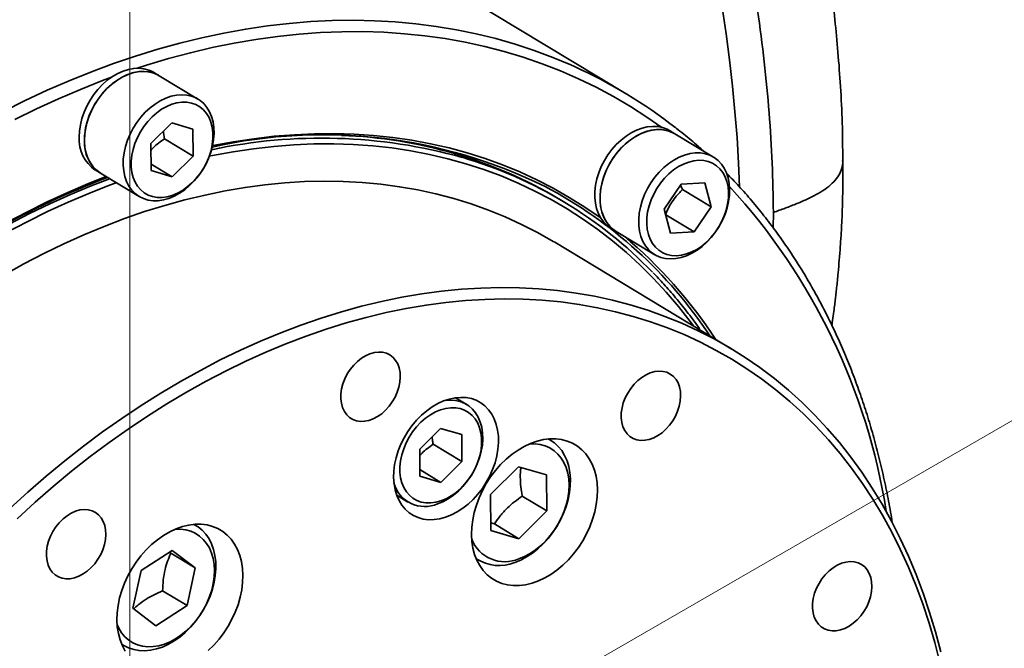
# Model space of a CAD drawing. Header units: millimetres. Extents: x -10540 to 6039, y -7467 to 6433.
# Tile 173 of 177: x 5888.1 to 5901.59, y -6881.56 to -6872.94. Entities that reach past the tile are written whole.
import ezdxf

# ---------------------------------------------------------------- set-up
doc = ezdxf.new("R2010")
doc.units = ezdxf.units.MM
doc.header["$LTSCALE"] = 8
doc.layers.add('1轮廓实线层', color=7, linetype='Continuous', lineweight=18)

msp = doc.modelspace()

# ---------------------------------------------------------------- linework, layer by layer
at = {"color": 7, "linetype": 'Continuous', "lineweight": 35}
for p, q in [((5896.409, -6873.955), (5892.798, -6871.779)), ((5890.011, -6873.708), (5889.938, -6873.664)), ((5890.541, -6874.028), (5890.011, -6873.708)), ((5889.897, -6874.639), (5890.184, -6874.354)), ((5890.184, -6874.354), (5890.472, -6874.439)), ((5890.472, -6874.439), (5890.474, -6874.809)), ((5897.074, -6874.505), (5897.002, -6874.461)), ((5890.082, -6874.572), (5890.474, -6874.809)), ((5897.605, -6874.824), (5897.074, -6874.505)), ((5889.899, -6875.009), (5889.897, -6874.639)), ((5890.474, -6874.809), (5890.188, -6875.094)), ((5889.133, -6875), (5889.205, -6875.044)), ((5889.899, -6874.92), (5890.188, -6875.094)), ((5890.188, -6875.094), (5889.899, -6875.009)), ((5889.205, -6875.044), (5889.736, -6875.364)), ((5896.928, -6875.537), (5897.162, -6875.194)), ((5897.178, -6875.268), (5897.153, -6875.206)), ((5897.162, -6875.194), (5897.483, -6875.178)), ((5897.178, -6875.268), (5897.57, -6875.505)), ((5897.483, -6875.178), (5897.57, -6875.505)), ((5895.562, -6875.441), (5895.49, -6875.398)), ((5897.016, -6875.864), (5896.928, -6875.537)), ((5897.57, -6875.505), (5897.337, -6875.848)), ((5896.949, -6875.614), (5897.337, -6875.848)), ((5898.424, -6875.583), (5898.421, -6875.793)), ((5896.197, -6875.797), (5896.269, -6875.841)), ((5896.269, -6875.841), (5896.8, -6876.161)), ((5897.337, -6875.848), (5897.016, -6875.864)), ((5897.847, -6877.449), (5895.428, -6875.991)), ((5894.223, -6878.215), (5894.068, -6878.122)), ((5893.579, -6878.826), (5893.865, -6878.541)), ((5893.865, -6878.541), (5894.154, -6878.626)), ((5894.154, -6878.626), (5894.156, -6878.996)), ((5893.763, -6878.759), (5894.156, -6878.996)), ((5895.372, -6878.703), (5895.345, -6878.686)), ((5893.581, -6879.196), (5893.579, -6878.826)), ((5894.156, -6878.996), (5893.869, -6879.281)), ((5894.55, -6879.447), (5894.932, -6879.067)), ((5894.932, -6879.067), (5895.317, -6879.18)), ((5893.58, -6879.107), (5893.869, -6879.281)), ((5893.869, -6879.281), (5893.581, -6879.196)), ((5895.317, -6879.18), (5895.319, -6879.673)), ((5893.263, -6879.458), (5893.418, -6879.551)), ((5894.552, -6879.94), (5894.55, -6879.447)), ((5894.984, -6879.471), (5895.319, -6879.673)), ((5895.319, -6879.673), (5894.937, -6880.053)), ((5890.515, -6879.873), (5890.487, -6879.857)), ((5894.552, -6879.834), (5894.602, -6879.851)), ((5894.602, -6879.851), (5894.937, -6880.053)), ((5894.937, -6880.053), (5894.552, -6879.94)), ((5889.762, -6880.491), (5890.189, -6880.214)), ((5890.168, -6880.252), (5890.151, -6880.239)), ((5890.168, -6880.252), (5890.504, -6880.454)), ((5890.189, -6880.214), (5890.504, -6880.454)), ((5894.354, -6880.331), (5894.381, -6880.347)), ((5889.65, -6881.007), (5889.762, -6880.491)), ((5890.504, -6880.454), (5890.391, -6880.97)), ((5890.056, -6880.768), (5890.391, -6880.97)), ((5889.965, -6881.246), (5889.65, -6881.007)), ((5890.391, -6880.97), (5889.965, -6881.246)), ((5889.496, -6881.501), (5889.524, -6881.518))]:
    msp.add_line(p, q, dxfattribs=at)
at = {"color": 7, "linetype": 'Continuous', "lineweight": 35, "flags": 128}
for points in [[(5897.961, -6875.232), (5897.947, -6874.907), (5897.926, -6874.557), (5897.898, -6874.205), (5897.863, -6873.849), (5897.823, -6873.492), (5897.775, -6873.132), (5897.721, -6872.77)], [(5887.875, -6874.199), (5888.175, -6874.049), (5888.476, -6873.908), (5888.778, -6873.777), (5889.081, -6873.654), (5889.384, -6873.542), (5889.687, -6873.439), (5889.99, -6873.345), (5890.293, -6873.261), (5890.595, -6873.187), (5890.896, -6873.123), (5891.196, -6873.069), (5891.494, -6873.025), (5891.791, -6872.991), (5892.087, -6872.966), (5892.38, -6872.952), (5892.671, -6872.948), (5892.959, -6872.954), (5893.244, -6872.97), (5893.527, -6872.996), (5893.806, -6873.032), (5894.082, -6873.078), (5894.354, -6873.134), (5894.622, -6873.2), (5894.886, -6873.276), (5895.146, -6873.361), (5895.401, -6873.456), (5895.651, -6873.561), (5895.698, -6873.582)], [(5896.894, -6874.416), (5896.692, -6874.275), (5896.466, -6874.13), (5896.234, -6873.994), (5895.996, -6873.867), (5895.754, -6873.75), (5895.506, -6873.642), (5895.254, -6873.544), (5894.997, -6873.455), (5894.736, -6873.377), (5894.47, -6873.308), (5894.2, -6873.249), (5893.927, -6873.2), (5893.65, -6873.161), (5893.37, -6873.132), (5893.087, -6873.113), (5892.8, -6873.104), (5892.512, -6873.105), (5892.22, -6873.116), (5891.927, -6873.138), (5891.632, -6873.169), (5891.335, -6873.21), (5891.037, -6873.261), (5890.737, -6873.323), (5890.437, -6873.394), (5890.136, -6873.474), (5889.834, -6873.565), (5889.709, -6873.606)], [(5888.913, -6874.549), (5888.917, -6874.466), (5888.93, -6874.38), (5888.951, -6874.294), (5888.98, -6874.209), (5889.017, -6874.125), (5889.062, -6874.044), (5889.113, -6873.967), (5889.17, -6873.895), (5889.232, -6873.83), (5889.299, -6873.771), (5889.368, -6873.72), (5889.441, -6873.678), (5889.514, -6873.645), (5889.588, -6873.622), (5889.661, -6873.609), (5889.732, -6873.606), (5889.801, -6873.613), (5889.866, -6873.63), (5889.926, -6873.657), (5889.938, -6873.664)], [(5888.985, -6874.593), (5888.989, -6874.509), (5889.002, -6874.424), (5889.023, -6874.338), (5889.052, -6874.252), (5889.09, -6874.168), (5889.134, -6874.087), (5889.185, -6874.01), (5889.242, -6873.939), (5889.304, -6873.873), (5889.371, -6873.815), (5889.441, -6873.764), (5889.513, -6873.722), (5889.586, -6873.689), (5889.66, -6873.666), (5889.733, -6873.652), (5889.804, -6873.649), (5889.873, -6873.656), (5889.938, -6873.673), (5889.998, -6873.7), (5890.011, -6873.708)], [(5889.205, -6875.044), (5889.204, -6875.043), (5889.151, -6875.004), (5889.104, -6874.957), (5889.064, -6874.901), (5889.032, -6874.838), (5889.008, -6874.768), (5888.992, -6874.693), (5888.986, -6874.613), (5888.987, -6874.53), (5888.998, -6874.445), (5889.017, -6874.359), (5889.044, -6874.273), (5889.08, -6874.189), (5889.122, -6874.107), (5889.172, -6874.029), (5889.227, -6873.956), (5889.288, -6873.889), (5889.354, -6873.828), (5889.423, -6873.776), (5889.495, -6873.731), (5889.568, -6873.696), (5889.642, -6873.67), (5889.715, -6873.655), (5889.787, -6873.649), (5889.856, -6873.654), (5889.922, -6873.668), (5889.983, -6873.693), (5890.011, -6873.708)], [(5889.356, -6873.728), (5889.231, -6873.775), (5888.93, -6873.895), (5888.629, -6874.023), (5888.329, -6874.161), (5888.03, -6874.309)], [(5890.142, -6875.39), (5890.069, -6875.41), (5889.996, -6875.421), (5889.925, -6875.422), (5889.857, -6875.412), (5889.794, -6875.392), (5889.735, -6875.363), (5889.682, -6875.324), (5889.635, -6875.276), (5889.595, -6875.221), (5889.563, -6875.158), (5889.539, -6875.088), (5889.523, -6875.013), (5889.516, -6874.933), (5889.518, -6874.85), (5889.529, -6874.765), (5889.548, -6874.679), (5889.575, -6874.593), (5889.61, -6874.509), (5889.653, -6874.427), (5889.703, -6874.349), (5889.758, -6874.276), (5889.819, -6874.209), (5889.885, -6874.148), (5889.954, -6874.096), (5890.025, -6874.051), (5890.099, -6874.016), (5890.172, -6873.99), (5890.246, -6873.975), (5890.318, -6873.969), (5890.387, -6873.973), (5890.453, -6873.988), (5890.514, -6874.013), (5890.57, -6874.047), (5890.62, -6874.09), (5890.664, -6874.142), (5890.7, -6874.202), (5890.728, -6874.268), (5890.748, -6874.341), (5890.759, -6874.418), (5890.762, -6874.499), (5890.755, -6874.584), (5890.741, -6874.669), (5890.717, -6874.755), (5890.686, -6874.841), (5890.647, -6874.924), (5890.601, -6875.004), (5890.548, -6875.08), (5890.49, -6875.15), (5890.426, -6875.214), (5890.359, -6875.271), (5890.288, -6875.319), (5890.216, -6875.359), (5890.142, -6875.39)], [(5890.189, -6875.348), (5890.259, -6875.319), (5890.328, -6875.28), (5890.395, -6875.233), (5890.459, -6875.177), (5890.518, -6875.114), (5890.572, -6875.046), (5890.62, -6874.972), (5890.661, -6874.894), (5890.694, -6874.813), (5890.72, -6874.731), (5890.737, -6874.649), (5890.746, -6874.568), (5890.745, -6874.49), (5890.736, -6874.415), (5890.718, -6874.345), (5890.692, -6874.282), (5890.658, -6874.225), (5890.616, -6874.176), (5890.567, -6874.135), (5890.513, -6874.104), (5890.453, -6874.083), (5890.389, -6874.072), (5890.322, -6874.071), (5890.253, -6874.08), (5890.183, -6874.1), (5890.113, -6874.129), (5890.043, -6874.168), (5889.977, -6874.215), (5889.913, -6874.271), (5889.854, -6874.334), (5889.8, -6874.403), (5889.752, -6874.477), (5889.711, -6874.554), (5889.677, -6874.635), (5889.652, -6874.717), (5889.635, -6874.799), (5889.626, -6874.88), (5889.626, -6874.958), (5889.636, -6875.033), (5889.654, -6875.103), (5889.68, -6875.167), (5889.714, -6875.223), (5889.756, -6875.273), (5889.804, -6875.313), (5889.859, -6875.344), (5889.918, -6875.365), (5889.982, -6875.376), (5890.049, -6875.377), (5890.119, -6875.368), (5890.189, -6875.348)], [(5896.269, -6875.841), (5896.233, -6875.817), (5896.184, -6875.772), (5896.142, -6875.719), (5896.107, -6875.659), (5896.08, -6875.592), (5896.061, -6875.518), (5896.051, -6875.44), (5896.049, -6875.358), (5896.056, -6875.274), (5896.072, -6875.188), (5896.096, -6875.102), (5896.129, -6875.017), (5896.169, -6874.934), (5896.216, -6874.855), (5896.269, -6874.78), (5896.328, -6874.71), (5896.392, -6874.647), (5896.46, -6874.591), (5896.531, -6874.544), (5896.604, -6874.505), (5896.677, -6874.476), (5896.751, -6874.456), (5896.824, -6874.447), (5896.894, -6874.447), (5896.961, -6874.458), (5897.024, -6874.479), (5897.074, -6874.505)], [(5896.156, -6874.792), (5896.211, -6874.718), (5896.272, -6874.65), (5896.337, -6874.589), (5896.405, -6874.535), (5896.477, -6874.49), (5896.55, -6874.453), (5896.624, -6874.426), (5896.697, -6874.409), (5896.769, -6874.402), (5896.839, -6874.406), (5896.905, -6874.419), (5896.967, -6874.442), (5897.002, -6874.461)], [(5896.229, -6874.835), (5896.284, -6874.762), (5896.344, -6874.694), (5896.409, -6874.632), (5896.478, -6874.579), (5896.549, -6874.533), (5896.622, -6874.497), (5896.696, -6874.47), (5896.769, -6874.453), (5896.841, -6874.446), (5896.911, -6874.449), (5896.977, -6874.463), (5897.039, -6874.486), (5897.074, -6874.505)], [(5890.741, -6874.666), (5890.745, -6874.666), (5891.026, -6874.613), (5891.307, -6874.571), (5891.585, -6874.538), (5891.862, -6874.516), (5892.137, -6874.503), (5892.409, -6874.501), (5892.679, -6874.509), (5892.946, -6874.526), (5893.21, -6874.554), (5893.471, -6874.592), (5893.728, -6874.64), (5893.981, -6874.698), (5894.23, -6874.765), (5894.475, -6874.843), (5894.715, -6874.93), (5894.951, -6875.027), (5895.182, -6875.133), (5895.407, -6875.249), (5895.627, -6875.375), (5895.842, -6875.509), (5896.051, -6875.653), (5896.058, -6875.658)], [(5897.33, -6877.137), (5897.286, -6877.078), (5897.125, -6876.873), (5896.957, -6876.675), (5896.783, -6876.486), (5896.601, -6876.305), (5896.413, -6876.133), (5896.219, -6875.97), (5896.018, -6875.815), (5895.811, -6875.67), (5895.598, -6875.533), (5895.38, -6875.406), (5895.156, -6875.289), (5894.927, -6875.181), (5894.694, -6875.082), (5894.455, -6874.993), (5894.211, -6874.915), (5893.964, -6874.845), (5893.712, -6874.786), (5893.456, -6874.737), (5893.197, -6874.698), (5892.935, -6874.669), (5892.669, -6874.65), (5892.4, -6874.642), (5892.129, -6874.643), (5891.855, -6874.655), (5891.579, -6874.676), (5891.301, -6874.708), (5891.022, -6874.75), (5890.741, -6874.802), (5890.698, -6874.811)], [(5896.197, -6875.797), (5896.148, -6875.763), (5896.101, -6875.716), (5896.06, -6875.661), (5896.027, -6875.599), (5896.002, -6875.53), (5895.985, -6875.456), (5895.977, -6875.377), (5895.978, -6875.294), (5895.987, -6875.209), (5896.005, -6875.123), (5896.032, -6875.037), (5896.066, -6874.953), (5896.108, -6874.87), (5896.156, -6874.792)], [(5896.269, -6875.841), (5896.22, -6875.806), (5896.173, -6875.76), (5896.132, -6875.705), (5896.099, -6875.643), (5896.074, -6875.574), (5896.057, -6875.499), (5896.049, -6875.42), (5896.05, -6875.338), (5896.059, -6875.253), (5896.077, -6875.167), (5896.104, -6875.081), (5896.138, -6874.996), (5896.18, -6874.914), (5896.229, -6874.835)], [(5896.764, -6876.136), (5896.715, -6876.092), (5896.672, -6876.039), (5896.637, -6875.979), (5896.61, -6875.911), (5896.592, -6875.838), (5896.581, -6875.76), (5896.58, -6875.678), (5896.587, -6875.594), (5896.603, -6875.508), (5896.627, -6875.422), (5896.66, -6875.337), (5896.7, -6875.254), (5896.747, -6875.175), (5896.8, -6875.099), (5896.859, -6875.03), (5896.923, -6874.967), (5896.991, -6874.911), (5897.062, -6874.864), (5897.134, -6874.825), (5897.208, -6874.796), (5897.282, -6874.776), (5897.354, -6874.767), (5897.425, -6874.767), (5897.492, -6874.778), (5897.555, -6874.799), (5897.613, -6874.83), (5897.666, -6874.87), (5897.712, -6874.918), (5897.751, -6874.975), (5897.782, -6875.039), (5897.805, -6875.109), (5897.819, -6875.185), (5897.825, -6875.265), (5897.822, -6875.349), (5897.811, -6875.434), (5897.791, -6875.52), (5897.762, -6875.606), (5897.726, -6875.69), (5897.682, -6875.771), (5897.632, -6875.849), (5897.576, -6875.921), (5897.514, -6875.987), (5897.448, -6876.047), (5897.379, -6876.099), (5897.307, -6876.142), (5897.233, -6876.176), (5897.16, -6876.2), (5897.086, -6876.215), (5897.015, -6876.219), (5896.946, -6876.214), (5896.881, -6876.198), (5896.82, -6876.172), (5896.764, -6876.136)], [(5896.855, -6876.1), (5896.908, -6876.134), (5896.966, -6876.158), (5897.029, -6876.171), (5897.096, -6876.175), (5897.165, -6876.168), (5897.235, -6876.151), (5897.305, -6876.124), (5897.375, -6876.088), (5897.442, -6876.042), (5897.506, -6875.988), (5897.567, -6875.927), (5897.622, -6875.86), (5897.672, -6875.787), (5897.715, -6875.71), (5897.75, -6875.63), (5897.778, -6875.549), (5897.797, -6875.466), (5897.808, -6875.385), (5897.81, -6875.306), (5897.803, -6875.23), (5897.787, -6875.159), (5897.763, -6875.094), (5897.73, -6875.035), (5897.69, -6874.984), (5897.644, -6874.941), (5897.59, -6874.908), (5897.532, -6874.884), (5897.469, -6874.87), (5897.403, -6874.867), (5897.334, -6874.874), (5897.264, -6874.891), (5897.193, -6874.918), (5897.124, -6874.954), (5897.056, -6874.999), (5896.992, -6875.053), (5896.932, -6875.114), (5896.876, -6875.182), (5896.827, -6875.254), (5896.784, -6875.331), (5896.748, -6875.411), (5896.721, -6875.493), (5896.701, -6875.575), (5896.691, -6875.656), (5896.689, -6875.736), (5896.696, -6875.811), (5896.712, -6875.882), (5896.736, -6875.948), (5896.768, -6876.007), (5896.808, -6876.058), (5896.855, -6876.1)], [(5883.42, -6879.679), (5883.584, -6879.467), (5883.804, -6879.192), (5884.031, -6878.923), (5884.262, -6878.659), (5884.499, -6878.402), (5884.74, -6878.151), (5884.985, -6877.907), (5885.235, -6877.67), (5885.488, -6877.44), (5885.746, -6877.217), (5886.007, -6877.002), (5886.271, -6876.795), (5886.539, -6876.595), (5886.809, -6876.404), (5887.082, -6876.221), (5887.357, -6876.047), (5887.634, -6875.881), (5887.913, -6875.724), (5888.194, -6875.576), (5888.475, -6875.437), (5888.758, -6875.307), (5889.042, -6875.187), (5889.284, -6875.091)], [(5883.44, -6879.691), (5883.624, -6879.453), (5883.845, -6879.179), (5884.072, -6878.911), (5884.303, -6878.65), (5884.54, -6878.394), (5884.781, -6878.145), (5885.026, -6877.903), (5885.276, -6877.668), (5885.53, -6877.439), (5885.787, -6877.219), (5886.048, -6877.006), (5886.312, -6876.801), (5886.579, -6876.603), (5886.849, -6876.414), (5887.122, -6876.234), (5887.397, -6876.062), (5887.673, -6875.898), (5887.952, -6875.744), (5888.232, -6875.598), (5888.513, -6875.462), (5888.795, -6875.334), (5889.078, -6875.217), (5889.331, -6875.12)], [(5895.428, -6875.991), (5895.408, -6875.979), (5895.194, -6875.857), (5894.974, -6875.745), (5894.749, -6875.642), (5894.519, -6875.549), (5894.284, -6875.465), (5894.045, -6875.391), (5893.801, -6875.327), (5893.553, -6875.273), (5893.302, -6875.229), (5893.047, -6875.195), (5892.789, -6875.171), (5892.528, -6875.157), (5892.264, -6875.154), (5891.998, -6875.16), (5891.729, -6875.176), (5891.459, -6875.203), (5891.187, -6875.24), (5890.913, -6875.286), (5890.638, -6875.343), (5890.362, -6875.409), (5890.085, -6875.485), (5889.809, -6875.571), (5889.532, -6875.667), (5889.255, -6875.773), (5888.978, -6875.887), (5888.703, -6876.012), (5888.428, -6876.145), (5888.154, -6876.288), (5887.883, -6876.44)], [(5889.422, -6875.175), (5889.327, -6875.21), (5889.044, -6875.32), (5888.761, -6875.441), (5888.479, -6875.57), (5888.199, -6875.709), (5887.919, -6875.857)], [(5887.965, -6879.64), (5888.212, -6879.415), (5888.462, -6879.197), (5888.716, -6878.987), (5888.974, -6878.785), (5889.234, -6878.591), (5889.498, -6878.405), (5889.763, -6878.227), (5890.032, -6878.058), (5890.302, -6877.898), (5890.574, -6877.746), (5890.847, -6877.603), (5891.122, -6877.47), (5891.398, -6877.345), (5891.674, -6877.231), (5891.951, -6877.125), (5892.228, -6877.029), (5892.505, -6876.943), (5892.781, -6876.867), (5893.057, -6876.801), (5893.332, -6876.744), (5893.606, -6876.698), (5893.878, -6876.661), (5894.149, -6876.634), (5894.417, -6876.618), (5894.684, -6876.612), (5894.948, -6876.615), (5895.209, -6876.629), (5895.467, -6876.653), (5895.722, -6876.687), (5895.973, -6876.731), (5896.22, -6876.785), (5896.464, -6876.849), (5896.703, -6876.923), (5896.938, -6877.007), (5897.168, -6877.1), (5897.393, -6877.203), (5897.613, -6877.315), (5897.828, -6877.437), (5898.037, -6877.568), (5898.24, -6877.709), (5898.437, -6877.858), (5898.629, -6878.016), (5898.813, -6878.183), (5898.992, -6878.359), (5899.163, -6878.543), (5899.328, -6878.735), (5899.485, -6878.935), (5899.636, -6879.143), (5899.779, -6879.359), (5899.914, -6879.582), (5900.042, -6879.812), (5900.163, -6880.049), (5900.275, -6880.293), (5900.38, -6880.544), (5900.476, -6880.8), (5900.564, -6881.063), (5900.644, -6881.332), (5900.716, -6881.606)], [(5900.705, -6881.75), (5900.635, -6881.477), (5900.557, -6881.209), (5900.471, -6880.948), (5900.376, -6880.692), (5900.274, -6880.442), (5900.163, -6880.199), (5900.045, -6879.963), (5899.919, -6879.733), (5899.785, -6879.511), (5899.644, -6879.296), (5899.495, -6879.088), (5899.339, -6878.888), (5899.177, -6878.697), (5899.007, -6878.513), (5898.831, -6878.338), (5898.648, -6878.171), (5898.458, -6878.014), (5898.263, -6877.864), (5898.062, -6877.724), (5897.854, -6877.593), (5897.642, -6877.472), (5897.424, -6877.359), (5897.2, -6877.256), (5896.972, -6877.163), (5896.739, -6877.08), (5896.502, -6877.006), (5896.26, -6876.942), (5896.015, -6876.888), (5895.765, -6876.843), (5895.512, -6876.809), (5895.256, -6876.785), (5894.997, -6876.771), (5894.735, -6876.767), (5894.47, -6876.773), (5894.204, -6876.789), (5893.935, -6876.815), (5893.665, -6876.852), (5893.393, -6876.898), (5893.12, -6876.954), (5892.846, -6877.02), (5892.571, -6877.096), (5892.296, -6877.181), (5892.021, -6877.276), (5891.746, -6877.381), (5891.472, -6877.495), (5891.198, -6877.619), (5890.925, -6877.752), (5890.654, -6877.894), (5890.384, -6878.045), (5890.115, -6878.204), (5889.849, -6878.373), (5889.585, -6878.55), (5889.324, -6878.735), (5889.065, -6878.928), (5888.81, -6879.129), (5888.558, -6879.338), (5888.309, -6879.555), (5888.064, -6879.779)], [(5892.499, -6878.068), (5892.498, -6878.135), (5892.506, -6878.198), (5892.522, -6878.256), (5892.546, -6878.309), (5892.578, -6878.354), (5892.617, -6878.391), (5892.662, -6878.418), (5892.712, -6878.437), (5892.767, -6878.445), (5892.824, -6878.444), (5892.883, -6878.432), (5892.942, -6878.41), (5893.001, -6878.379), (5893.058, -6878.34), (5893.111, -6878.292), (5893.16, -6878.238), (5893.203, -6878.177), (5893.241, -6878.113), (5893.271, -6878.045), (5893.293, -6877.976), (5893.307, -6877.907), (5893.312, -6877.839), (5893.309, -6877.774), (5893.297, -6877.713), (5893.277, -6877.658), (5893.248, -6877.609), (5893.213, -6877.568), (5893.171, -6877.535), (5893.123, -6877.512), (5893.071, -6877.499), (5893.015, -6877.495), (5892.957, -6877.502), (5892.897, -6877.519), (5892.838, -6877.545), (5892.78, -6877.581), (5892.725, -6877.624), (5892.674, -6877.676), (5892.627, -6877.733), (5892.587, -6877.795), (5892.553, -6877.862), (5892.527, -6877.93), (5892.509, -6877.999), (5892.499, -6878.068)], [(5896.34, -6878.329), (5896.339, -6878.396), (5896.347, -6878.459), (5896.363, -6878.518), (5896.387, -6878.57), (5896.419, -6878.615), (5896.458, -6878.652), (5896.503, -6878.68), (5896.554, -6878.698), (5896.608, -6878.706), (5896.665, -6878.705), (5896.724, -6878.693), (5896.784, -6878.671), (5896.842, -6878.64), (5896.899, -6878.601), (5896.952, -6878.553), (5897.001, -6878.499), (5897.045, -6878.439), (5897.082, -6878.374), (5897.112, -6878.307), (5897.134, -6878.237), (5897.148, -6878.168), (5897.153, -6878.1), (5897.15, -6878.035), (5897.138, -6877.974), (5897.118, -6877.919), (5897.09, -6877.87), (5897.054, -6877.829), (5897.012, -6877.797), (5896.964, -6877.773), (5896.912, -6877.76), (5896.856, -6877.757), (5896.798, -6877.763), (5896.738, -6877.78), (5896.679, -6877.806), (5896.621, -6877.842), (5896.566, -6877.886), (5896.515, -6877.937), (5896.469, -6877.994), (5896.428, -6878.057), (5896.394, -6878.123), (5896.368, -6878.191), (5896.35, -6878.261), (5896.34, -6878.329)], [(5893.224, -6879.127), (5893.221, -6879.216), (5893.227, -6879.302), (5893.241, -6879.384), (5893.264, -6879.461), (5893.296, -6879.531), (5893.335, -6879.595), (5893.381, -6879.65), (5893.434, -6879.698), (5893.494, -6879.736), (5893.558, -6879.765), (5893.628, -6879.784), (5893.701, -6879.793), (5893.777, -6879.791), (5893.855, -6879.78), (5893.934, -6879.758), (5894.013, -6879.727), (5894.091, -6879.686), (5894.168, -6879.637), (5894.241, -6879.579), (5894.311, -6879.514), (5894.377, -6879.442), (5894.437, -6879.364), (5894.491, -6879.28), (5894.538, -6879.193), (5894.578, -6879.104), (5894.611, -6879.012), (5894.635, -6878.919), (5894.651, -6878.828), (5894.658, -6878.737), (5894.656, -6878.649), (5894.646, -6878.565), (5894.627, -6878.486), (5894.6, -6878.412), (5894.565, -6878.345), (5894.522, -6878.285), (5894.472, -6878.234), (5894.416, -6878.191), (5894.354, -6878.157), (5894.287, -6878.134), (5894.215, -6878.12), (5894.141, -6878.116), (5894.063, -6878.122), (5893.985, -6878.139), (5893.906, -6878.165), (5893.827, -6878.201), (5893.749, -6878.246), (5893.674, -6878.3), (5893.602, -6878.362), (5893.535, -6878.431), (5893.472, -6878.506), (5893.415, -6878.586), (5893.364, -6878.672), (5893.32, -6878.76), (5893.284, -6878.851), (5893.255, -6878.943), (5893.235, -6879.036), (5893.224, -6879.127)], [(5893.87, -6879.535), (5893.941, -6879.506), (5894.01, -6879.467), (5894.077, -6879.42), (5894.14, -6879.364), (5894.199, -6879.301), (5894.253, -6879.232), (5894.301, -6879.159), (5894.342, -6879.081), (5894.376, -6879), (5894.401, -6878.918), (5894.419, -6878.836), (5894.427, -6878.755), (5894.427, -6878.677), (5894.417, -6878.602), (5894.4, -6878.532), (5894.373, -6878.468), (5894.339, -6878.412), (5894.297, -6878.363), (5894.249, -6878.322), (5894.194, -6878.291), (5894.135, -6878.27), (5894.071, -6878.259), (5894.004, -6878.258), (5893.935, -6878.267), (5893.864, -6878.287), (5893.794, -6878.316), (5893.725, -6878.355), (5893.658, -6878.402), (5893.595, -6878.458), (5893.535, -6878.521), (5893.481, -6878.589), (5893.433, -6878.663), (5893.392, -6878.741), (5893.359, -6878.822), (5893.333, -6878.904), (5893.316, -6878.986), (5893.308, -6879.067), (5893.308, -6879.145), (5893.317, -6879.22), (5893.335, -6879.29), (5893.361, -6879.353), (5893.396, -6879.41), (5893.437, -6879.459), (5893.486, -6879.5), (5893.54, -6879.531), (5893.6, -6879.552), (5893.664, -6879.563), (5893.731, -6879.564), (5893.8, -6879.555), (5893.87, -6879.535)], [(5893.906, -6878.165), (5893.927, -6878.161), (5893.999, -6878.156), (5894.068, -6878.16), (5894.134, -6878.175), (5894.196, -6878.2), (5894.252, -6878.234), (5894.302, -6878.277), (5894.345, -6878.329), (5894.381, -6878.388), (5894.409, -6878.455), (5894.429, -6878.527), (5894.441, -6878.605), (5894.443, -6878.686), (5894.437, -6878.771), (5894.422, -6878.856), (5894.399, -6878.942), (5894.368, -6879.028), (5894.328, -6879.111), (5894.282, -6879.191), (5894.23, -6879.267), (5894.171, -6879.337), (5894.108, -6879.401), (5894.04, -6879.457), (5893.97, -6879.506), (5893.897, -6879.546), (5893.824, -6879.576)], [(5894.292, -6879.897), (5894.289, -6879.996), (5894.294, -6880.091), (5894.308, -6880.183), (5894.331, -6880.269), (5894.362, -6880.349), (5894.402, -6880.423), (5894.449, -6880.489), (5894.503, -6880.547), (5894.564, -6880.596), (5894.631, -6880.636), (5894.703, -6880.666), (5894.78, -6880.686), (5894.86, -6880.696), (5894.944, -6880.695), (5895.03, -6880.685), (5895.117, -6880.664), (5895.204, -6880.633), (5895.291, -6880.592), (5895.376, -6880.542), (5895.459, -6880.484), (5895.539, -6880.417), (5895.615, -6880.343), (5895.686, -6880.262), (5895.752, -6880.175), (5895.812, -6880.083), (5895.864, -6879.987), (5895.91, -6879.889), (5895.947, -6879.788), (5895.977, -6879.686), (5895.998, -6879.584), (5896.01, -6879.483), (5896.014, -6879.385), (5896.008, -6879.289), (5895.994, -6879.198), (5895.971, -6879.112), (5895.94, -6879.031), (5895.901, -6878.958), (5895.854, -6878.892), (5895.8, -6878.834), (5895.739, -6878.785), (5895.672, -6878.745), (5895.6, -6878.715), (5895.523, -6878.695), (5895.442, -6878.685), (5895.358, -6878.685), (5895.273, -6878.696), (5895.186, -6878.717), (5895.098, -6878.748), (5895.011, -6878.789), (5894.926, -6878.839), (5894.843, -6878.897), (5894.763, -6878.964), (5894.687, -6879.038), (5894.616, -6879.119), (5894.55, -6879.206), (5894.491, -6879.298), (5894.438, -6879.393), (5894.393, -6879.492), (5894.355, -6879.593), (5894.326, -6879.695), (5894.305, -6879.797), (5894.292, -6879.897)], [(5895.343, -6878.687), (5895.363, -6878.697), (5895.423, -6878.738), (5895.477, -6878.788), (5895.525, -6878.846), (5895.564, -6878.912), (5895.597, -6878.984), (5895.621, -6879.063), (5895.636, -6879.147), (5895.643, -6879.235), (5895.641, -6879.327), (5895.631, -6879.421), (5895.612, -6879.516), (5895.585, -6879.611), (5895.549, -6879.705), (5895.507, -6879.797), (5895.457, -6879.886), (5895.4, -6879.971), (5895.337, -6880.051), (5895.27, -6880.125), (5895.197, -6880.192), (5895.122, -6880.252), (5895.043, -6880.303), (5894.962, -6880.346), (5894.881, -6880.379)], [(5894.938, -6880.328), (5895.016, -6880.297), (5895.092, -6880.256), (5895.166, -6880.206), (5895.237, -6880.148), (5895.305, -6880.083), (5895.368, -6880.011), (5895.425, -6879.933), (5895.476, -6879.851), (5895.521, -6879.765), (5895.558, -6879.677), (5895.587, -6879.587), (5895.608, -6879.497), (5895.621, -6879.407), (5895.625, -6879.32), (5895.62, -6879.235), (5895.606, -6879.155), (5895.585, -6879.079), (5895.555, -6879.01), (5895.517, -6878.948), (5895.472, -6878.893), (5895.42, -6878.847), (5895.362, -6878.809), (5895.298, -6878.781), (5895.231, -6878.763), (5895.159, -6878.755), (5895.084, -6878.757), (5895.075, -6878.758)], [(5888.466, -6880.226), (5888.465, -6880.293), (5888.473, -6880.356), (5888.489, -6880.415), (5888.513, -6880.467), (5888.545, -6880.512), (5888.584, -6880.549), (5888.629, -6880.577), (5888.68, -6880.595), (5888.734, -6880.603), (5888.791, -6880.602), (5888.85, -6880.59), (5888.91, -6880.568), (5888.968, -6880.537), (5889.025, -6880.498), (5889.078, -6880.45), (5889.127, -6880.396), (5889.171, -6880.336), (5889.208, -6880.271), (5889.238, -6880.204), (5889.26, -6880.134), (5889.274, -6880.065), (5889.279, -6879.997), (5889.276, -6879.932), (5889.264, -6879.871), (5889.244, -6879.816), (5889.216, -6879.767), (5889.18, -6879.726), (5889.138, -6879.693), (5889.09, -6879.67), (5889.038, -6879.657), (5888.982, -6879.653), (5888.924, -6879.66), (5888.864, -6879.677), (5888.805, -6879.703), (5888.747, -6879.739), (5888.692, -6879.783), (5888.641, -6879.834), (5888.595, -6879.891), (5888.554, -6879.953), (5888.52, -6880.02), (5888.494, -6880.088), (5888.476, -6880.158), (5888.466, -6880.226)], [(5890.682, -6881.587), (5890.758, -6881.513), (5890.829, -6881.432), (5890.894, -6881.345), (5890.954, -6881.254), (5891.007, -6881.158), (5891.052, -6881.059), (5891.09, -6880.958), (5891.119, -6880.856), (5891.14, -6880.754), (5891.152, -6880.654), (5891.156, -6880.555), (5891.151, -6880.46), (5891.136, -6880.368), (5891.114, -6880.282), (5891.082, -6880.202), (5891.043, -6880.128), (5890.996, -6880.062), (5890.942, -6880.004), (5890.881, -6879.955), (5890.814, -6879.915), (5890.742, -6879.885), (5890.665, -6879.865), (5890.584, -6879.855), (5890.501, -6879.856), (5890.415, -6879.867), (5890.328, -6879.887), (5890.24, -6879.918), (5890.154, -6879.959), (5890.068, -6880.009), (5889.985, -6880.068), (5889.905, -6880.134), (5889.829, -6880.208), (5889.758, -6880.289), (5889.693, -6880.376), (5889.633, -6880.468), (5889.58, -6880.564), (5889.535, -6880.662), (5889.497, -6880.763), (5889.468, -6880.865), (5889.447, -6880.967), (5889.434, -6881.068)], [(5890.486, -6879.857), (5890.544, -6879.892), (5890.6, -6879.938), (5890.65, -6879.993), (5890.693, -6880.056), (5890.728, -6880.126), (5890.755, -6880.203), (5890.774, -6880.285), (5890.784, -6880.372), (5890.785, -6880.463), (5890.778, -6880.556), (5890.762, -6880.65), (5890.738, -6880.746), (5890.706, -6880.84), (5890.666, -6880.933), (5890.618, -6881.024), (5890.564, -6881.11)], [(5890.567, -6881.104), (5890.619, -6881.021), (5890.663, -6880.936), (5890.7, -6880.847), (5890.729, -6880.757), (5890.75, -6880.667), (5890.763, -6880.577), (5890.767, -6880.49), (5890.762, -6880.405), (5890.749, -6880.325), (5890.727, -6880.25), (5890.697, -6880.18), (5890.659, -6880.118), (5890.614, -6880.063), (5890.562, -6880.017), (5890.504, -6879.979), (5890.441, -6879.952), (5890.373, -6879.933), (5890.301, -6879.925), (5890.227, -6879.927), (5890.217, -6879.928)], [(5898.961, -6880.94), (5898.96, -6881.007), (5898.967, -6881.07), (5898.984, -6881.128), (5899.008, -6881.18), (5899.04, -6881.225), (5899.079, -6881.262), (5899.124, -6881.29), (5899.174, -6881.308), (5899.228, -6881.317), (5899.286, -6881.315), (5899.345, -6881.303), (5899.404, -6881.282), (5899.463, -6881.251), (5899.519, -6881.211), (5899.573, -6881.164), (5899.622, -6881.109), (5899.665, -6881.049), (5899.702, -6880.985), (5899.732, -6880.917), (5899.754, -6880.848), (5899.768, -6880.779), (5899.774, -6880.711), (5899.77, -6880.646), (5899.759, -6880.585), (5899.738, -6880.529), (5899.71, -6880.481), (5899.675, -6880.439), (5899.632, -6880.407), (5899.585, -6880.384), (5899.532, -6880.37), (5899.476, -6880.367), (5899.418, -6880.374), (5899.359, -6880.391), (5899.3, -6880.417), (5899.242, -6880.452), (5899.187, -6880.496), (5899.135, -6880.547), (5899.089, -6880.605), (5899.049, -6880.667), (5899.015, -6880.733), (5898.989, -6880.802), (5898.971, -6880.871), (5898.961, -6880.94)], [(5889.434, -6881.068), (5889.431, -6881.166), (5889.436, -6881.262), (5889.451, -6881.353), (5889.473, -6881.439), (5889.505, -6881.52), (5889.544, -6881.593)], [(5889.433, -6881.229), (5889.457, -6881.28), (5889.495, -6881.342), (5889.54, -6881.397), (5889.592, -6881.443), (5889.65, -6881.481), (5889.713, -6881.509), (5889.781, -6881.527), (5889.852, -6881.535), (5889.927, -6881.533), (5890.003, -6881.521), (5890.081, -6881.499), (5890.158, -6881.467), (5890.234, -6881.426), (5890.308, -6881.376), (5890.38, -6881.318), (5890.447, -6881.253), (5890.51, -6881.181), (5890.567, -6881.104)], [(5890.564, -6881.11), (5890.504, -6881.192), (5890.438, -6881.268), (5890.367, -6881.338), (5890.293, -6881.401), (5890.215, -6881.455), (5890.135, -6881.501), (5890.054, -6881.538), (5889.972, -6881.565), (5889.891, -6881.582), (5889.811, -6881.59), (5889.734, -6881.587), (5889.66, -6881.574), (5889.59, -6881.551), (5889.525, -6881.518), (5889.496, -6881.499)]]:
    msp.add_lwpolyline(points, dxfattribs=at)
at = {"color": 7, "linetype": 'Continuous', "lineweight": 35}
for centre, radius, start, end in [((5892.911, -6879.758), 6.775, 51.9472, 65.7092), ((5889.417, -6874.583), 0.505, 176.2034, 235.8571), ((5889.489, -6874.626), 0.505, 176.2034, 235.8571), ((5892.231, -6881.739), 7.176, 74.4055, 102.0919), ((5892.253, -6881.383), 6.867, 63.7011, 102.7607), ((5892.3, -6880.775), 6.252, 59.3202, 88.1034), ((5892.489, -6880.54), 5.953, 44.0276, 73.699), ((5893.206, -6885.448), 11.059, 110.6804, 119.568), ((5892.429, -6880.662), 6.145, 33.4885, 62.1853), ((5891.506, -6881.018), 8.57, 8.9862, 42.5026), ((5892.301, -6880.788), 6.36, 33.0503, 50.1308), ((5893.648, -6879.174), 0.439, 195.8131, 293.5301), ((5894.745, -6879.881), 0.488, 201.3787, 293.3233), ((5894.665, -6879.851), 0.57, 236.9223, 292.306)]:
    msp.add_arc(centre, radius, start, end, dxfattribs=at)
msp.add_open_spline([(5898.424, -6875.583), (5898.42, -6875.359), (5898.413, -6874.91), (5898.37, -6874.22), (5898.303, -6873.52), (5898.211, -6872.811), (5898.094, -6872.095), (5897.952, -6871.375), (5897.786, -6870.654), (5897.596, -6869.932), (5897.383, -6869.213), (5897.148, -6868.5), (5896.892, -6867.793), (5896.615, -6867.097), (5896.318, -6866.412), (5896.002, -6865.741), (5895.668, -6865.086), (5895.318, -6864.45), (5894.952, -6863.834), (5894.571, -6863.24), (5894.177, -6862.671), (5893.771, -6862.128), (5893.355, -6861.612), (5892.929, -6861.126), (5892.495, -6860.671), (5892.055, -6860.249), (5891.609, -6859.86), (5891.16, -6859.508), (5890.708, -6859.188), (5890.407, -6859.007), (5890.256, -6858.916)], degree=3, dxfattribs=at)
for points, knots in [([(5899.374, -6874.868), (5899.373, -6874.697), (5899.371, -6874.362), (5899.346, -6873.867), (5899.311, -6873.395), (5899.269, -6872.949), (5899.22, -6872.532), (5899.166, -6872.144), (5899.11, -6871.786), (5899.052, -6871.456), (5898.994, -6871.153), (5898.937, -6870.877), (5898.882, -6870.629), (5898.831, -6870.41), (5898.783, -6870.211), (5898.729, -6869.997), (5898.664, -6869.752), (5898.585, -6869.47), (5898.493, -6869.162), (5898.406, -6868.881), (5898.345, -6868.7), (5898.322, -6868.632)], [0, 0, 0, 0, 0.085804, 0.166945, 0.243416, 0.31518, 0.382248, 0.44355, 0.500321, 0.552558, 0.600261, 0.644172, 0.683381, 0.717888, 0.747887, 0.777815, 0.819682, 0.86459, 0.912548, 0.967205, 1, 1, 1, 1]), ([(5890.082, -6874.572), (5890.078, -6874.551), (5890.072, -6874.516), (5890.069, -6874.483), (5890.068, -6874.47)], [0, 0, 0, 0, 0.6144607, 1, 1, 1, 1]), ([(5897.463, -6874.739), (5897.44, -6874.718), (5897.353, -6874.638), (5897.23, -6874.534), (5897.127, -6874.454), (5897.093, -6874.428)], [0, 0, 0, 0, 0.194317, 0.730026, 1, 1, 1, 1]), ([(5889.898, -6874.728), (5889.908, -6874.716), (5889.939, -6874.681), (5890.002, -6874.629), (5890.055, -6874.591), (5890.082, -6874.572)], [0, 0, 0, 0, 0.199694, 0.59618, 1, 1, 1, 1]), ([(5899.372, -6874.868), (5899.373, -6874.873), (5899.376, -6874.909), (5899.363, -6874.977), (5899.325, -6875.071), (5899.257, -6875.161), (5899.16, -6875.246), (5899.039, -6875.325), (5898.899, -6875.396), (5898.747, -6875.461), (5898.587, -6875.523), (5898.478, -6875.563), (5898.424, -6875.583)], [0, 0, 0, 0, 0.015306, 0.124719, 0.234099, 0.343465, 0.452832, 0.562217, 0.671647, 0.781078, 0.890539, 1, 1, 1, 1]), ([(5899.226, -6877.13), (5899.227, -6877.119), (5899.236, -6877.064), (5899.248, -6876.976), (5899.261, -6876.872), (5899.272, -6876.784), (5899.282, -6876.7), (5899.291, -6876.611), (5899.301, -6876.513), (5899.313, -6876.387), (5899.327, -6876.232), (5899.341, -6876.047), (5899.354, -6875.853), (5899.365, -6875.644), (5899.373, -6875.414), (5899.375, -6875.153), (5899.374, -6874.967), (5899.374, -6874.868)], [0, 0, 0, 0, 0.015882, 0.076183, 0.122062, 0.159256, 0.196202, 0.236839, 0.281159, 0.329158, 0.407956, 0.490072, 0.575395, 0.663948, 0.76211, 0.874145, 1, 1, 1, 1]), ([(5900.054, -6879.841), (5900.05, -6879.815), (5900.031, -6879.688), (5899.989, -6879.465), (5899.928, -6879.171), (5899.858, -6878.882), (5899.782, -6878.597), (5899.697, -6878.318), (5899.605, -6878.043), (5899.506, -6877.774), (5899.4, -6877.511), (5899.286, -6877.253), (5899.165, -6877.001), (5899.037, -6876.756), (5898.903, -6876.516), (5898.761, -6876.283), (5898.612, -6876.057), (5898.457, -6875.838), (5898.296, -6875.626), (5898.128, -6875.421), (5897.957, -6875.225), (5897.838, -6875.102), (5897.781, -6875.043)], [0, 0, 0, 0, 0.013348, 0.065485, 0.117617, 0.169744, 0.221866, 0.27398, 0.326088, 0.378186, 0.430276, 0.482356, 0.534425, 0.586483, 0.638529, 0.690562, 0.742582, 0.794589, 0.846583, 0.898564, 0.950531, 1, 1, 1, 1]), ([(5896.947, -6875.607), (5896.955, -6875.588), (5896.976, -6875.539), (5897.019, -6875.46), (5897.087, -6875.363), (5897.145, -6875.303), (5897.178, -6875.268)], [0, 0, 0, 0, 0.147507, 0.397564, 0.653824, 1, 1, 1, 1]), ([(5897.422, -6877.193), (5897.411, -6877.176), (5897.352, -6877.09), (5897.24, -6876.942), (5897.085, -6876.749), (5896.93, -6876.57), (5896.824, -6876.46), (5896.775, -6876.408)], [0, 0, 0, 0, 0.059192, 0.301805, 0.54438, 0.786917, 1, 1, 1, 1]), ([(5893.763, -6878.759), (5893.76, -6878.738), (5893.753, -6878.703), (5893.751, -6878.669), (5893.75, -6878.657)], [0, 0, 0, 0, 0.6144607, 1, 1, 1, 1]), ([(5893.579, -6878.915), (5893.59, -6878.903), (5893.62, -6878.868), (5893.683, -6878.816), (5893.736, -6878.778), (5893.763, -6878.759)], [0, 0, 0, 0, 0.199694, 0.59618, 1, 1, 1, 1]), ([(5894.984, -6879.471), (5894.98, -6879.45), (5894.969, -6879.384), (5894.957, -6879.274), (5894.955, -6879.163), (5894.962, -6879.1), (5894.965, -6879.077)], [0, 0, 0, 0, 0.150142, 0.473281, 0.80425, 1, 1, 1, 1]), ([(5894.602, -6879.851), (5894.627, -6879.813), (5894.679, -6879.738), (5894.773, -6879.635), (5894.876, -6879.546), (5894.948, -6879.496), (5894.984, -6879.471)], [0, 0, 0, 0, 0.264595, 0.534927, 0.765333, 1, 1, 1, 1]), ([(5890.056, -6880.768), (5890.058, -6880.718), (5890.063, -6880.619), (5890.087, -6880.481), (5890.123, -6880.358), (5890.153, -6880.287), (5890.168, -6880.252)], [0, 0, 0, 0, 0.264595, 0.534927, 0.765333, 1, 1, 1, 1]), ([(5889.661, -6881.015), (5889.681, -6880.997), (5889.731, -6880.949), (5889.824, -6880.883), (5889.938, -6880.819), (5890.017, -6880.785), (5890.056, -6880.768)], [0, 0, 0, 0, 0.190839, 0.488284, 0.741797, 1, 1, 1, 1])]:
    msp.add_open_spline(points, degree=3, knots=knots, dxfattribs=at)
at = {"layer": '1轮廓实线层'}
for q in [(5889.608, -6846.943), (5918.245, -6868.877)]:
    msp.add_line((5889.608, -6885.411), q, dxfattribs=at)

doc.saveas('drawing.dxf')
